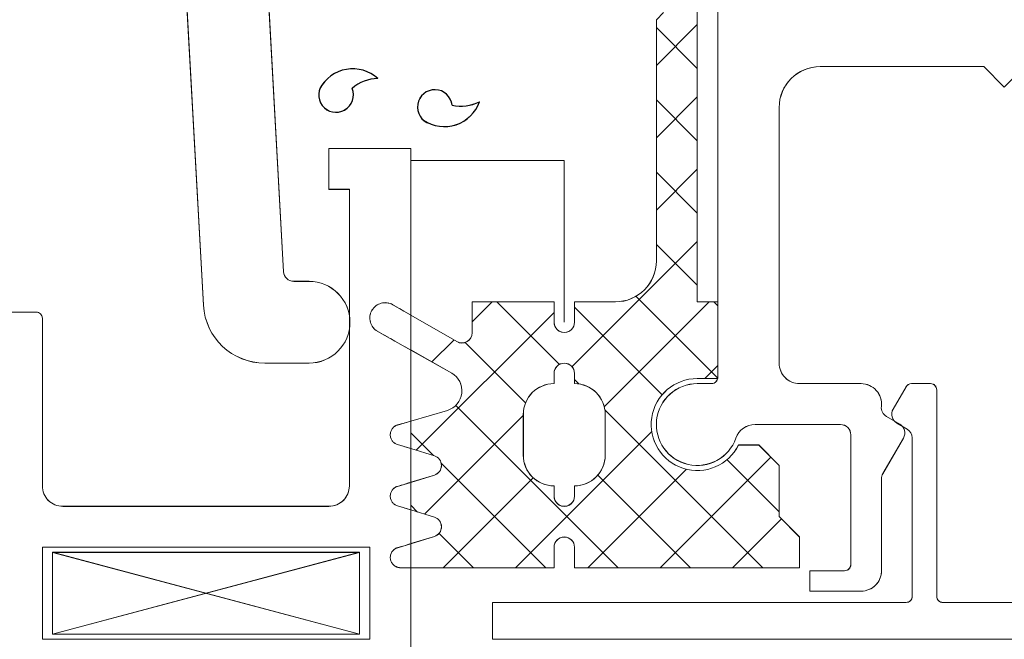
# Model space of a CAD drawing. Header units: inches. Extents: x -647532 to 3008597, y -136987 to 2557681.
# Tile 30 of 153: x 50083 to 50131, y 32522 to 32553. Entities that reach past the tile are written whole.
import ezdxf
from ezdxf import colors
from ezdxf.entities.mleader import LeaderData, LeaderLine
from ezdxf.enums import TextEntityAlignment as Align
from ezdxf.math import Vec2, Vec3

# ---------------------------------------------------------------- set-up
doc = ezdxf.new("R2010")
doc.units = ezdxf.units.IN
doc.header["$MEASUREMENT"] = 0
doc.linetypes.add('a_base _85_a_base _85_WEST PTB LVL 2 - FACADE$0$HIDDEN', pattern=[0.375, 0.25, -0.125])
doc.linetypes.add('BIAL-IT1I-KGD-001-IN-DWG-141 LEVEL 2 - OVERALL FIRE EXIT PLAN$0$HIDDEN', pattern=[9.525, 6.35, -3.175])
doc.layers.add('ARCH', color=8, linetype='Continuous')
for name, color, linetype, lineweight in [('FURN', 8, 'Continuous', 5), ('FURN-HATCH', 8, 'Continuous', 5), ('HAT', 8, 'Continuous', 5), ('YD-EXTERNAL 1', 8, 'Continuous', 5), ('YD-EXTERNAL 4', 8, 'Continuous', 5)]:
    doc.layers.add(name, color=color, linetype=linetype, lineweight=lineweight)
doc.styles.add('ARIAL', font='arial.ttf')
doc.styles.get("Standard").update_dxf_attribs({"font": 'arial.ttf'})

# ---------------------------------------------------------------- blocks, each defined once
blk = doc.blocks.new('BIAL-IT1I-KGD-001-IN-DWG-141 LEVEL 2 - OVERALL FIRE EXIT PLAN$0$CW LAYOUT')
at = {"linetype": 'ByBlock'}
for p, q in [((4040, 68.76), (4040, 166.76)), ((4038.2, 160.756), (4038.2, 90.76)), ((4012, 94.76), (4013, 93.76)), ((4013, 93.76), (4012, 92.76)), ((4012, 92.76), (4012, 84.76)), ((4037.9, 90.46), (4027.8, 90.46)), ((4027.5, 90.16), (4027.5, 89.221)), ((4029.433, 88.509), (4029.722, 89.01)), ((4030.155, 89.26), (4037.9, 89.26)), ((4027.65, 88.961), (4028.75, 88.326)), ((4029.105, 88), (4029.479, 88.649)), ((4030.162, 88.832), (4031.902, 87.827)), ((4038.2, 88.96), (4038.2, 68.76)), ((4032.152, 87.76), (4036.65, 87.76)), ((4027.5, 83.76), (4027.5, 86.76)), ((4037.65, 86.76), (4037.65, 84.26)), ((4036.35, 86.26), (4030, 86.26)), ((4029.5, 85.76), (4029.5, 81.588)), ((4036.65, 84.26), (4036.65, 85.96)), ((4037.65, 84.26), (4036.65, 84.26)), ((4014, 82.76), (4026.5, 82.76)), ((4027.2, 79.76), (4008, 79.76)), ((4027.5, 78.76), (4027.5, 79.46)), ((4038.2, 68.76), (4040, 68.76)), ((4042, 64.76), (4016, 64.76)), ((4016, 64.76), (4016, 60.76)), ((4035.5, 46.76), (4035.5, 62.76)), ((4035.5, 62.76), (4040, 62.76)), ((4040, 62.76), (4040, 46.76)), ((4018, 60.76), (4018, 61.76)), ((4018, 61.76), (4032.5, 61.76)), ((4016, 60.76), (4018, 60.76)), ((4033.5, 60.76), (4033.5, 47.76)), ((4032.5, 46.76), (4024.3, 46.76)), ((4040, 46.76), (4035.5, 46.76)), ((4024, 46.46), (4024, 45.06))]:
    blk.add_line(p, q, dxfattribs=at)
at = {"linetype": 'Continuous'}
for p, q in [((4035, 83.76), (4034, 82.76)), ((4035, 83.76), (4034, 82.76)), ((4036.5, 83.76), (4035, 83.76)), ((4036.5, 83.76), (4035, 83.76)), ((4036.5, 72.76), (4036.5, 83.76)), ((4036.5, 72.76), (4036.5, 83.76)), ((4031.5, 82.76), (4030.5, 81.76)), ((4031.5, 82.76), (4030.5, 81.76)), ((4034, 82.76), (4031.5, 82.76)), ((4034, 82.76), (4031.5, 82.76)), ((4030.5, 81.76), (4030.5, 80.776)), ((4030.5, 81.76), (4030.5, 80.776)), ((4027.25, 79.76), (4023.5, 79.76)), ((4023.5, 79.76), (4023.5, 78.76)), ((4027.25, 79.76), (4023.5, 79.76)), ((4023.5, 79.76), (4023.5, 78.76)), ((4027.25, 78.76), (4027.25, 79.76)), ((4027.25, 78.76), (4027.25, 79.76)), ((4023.5, 78.76), (4008.5, 78.76)), ((4023.5, 78.76), (4008.5, 78.76)), ((4009.707, 76.76), (4009.352, 77.115)), ((4009.707, 76.76), (4009.352, 77.115)), ((4021.5, 76.76), (4009.707, 76.76)), ((4021.5, 76.76), (4009.707, 76.76)), ((4023.5, 72.76), (4023.5, 74.76)), ((4023.5, 72.76), (4023.5, 74.76)), ((4031, 74.26), (4029, 74.26)), ((4031, 74.26), (4029, 74.26)), ((4023.5, 72.76), (4024.5, 72.76)), ((4023.5, 72.76), (4024.5, 72.76)), ((4027.5, 72.76), (4027, 72.76)), ((4027.5, 72.76), (4027, 72.76)), ((4033, 72.76), (4032.5, 72.76)), ((4033, 72.76), (4032.5, 72.76)), ((4035.5, 72.76), (4036.5, 72.76)), ((4035.5, 72.76), (4036.5, 72.76)), ((4023.5, 67.76), (4023.5, 71.76)), ((4023.5, 71.76), (4024.5, 71.76)), ((4023.5, 67.76), (4023.5, 71.76)), ((4023.5, 71.76), (4024.5, 71.76)), ((4033, 71.76), (4032.5, 71.76)), ((4033, 71.76), (4032.5, 71.76)), ((4036.5, 71.76), (4035.5, 71.76)), ((4036.5, 71.76), (4035.5, 71.76)), ((4036.5, 64.76), (4036.5, 71.76)), ((4036.5, 64.76), (4036.5, 71.76)), ((4031, 70.26), (4029, 70.26)), ((4031, 70.26), (4029, 70.26)), ((4023.5, 67.76), (4025.013, 67.76)), ((4023.5, 67.76), (4025.013, 67.76)), ((4024.147, 64.76), (4025.446, 67.01)), ((4024.147, 64.76), (4025.446, 67.01)), ((4025.857, 64.76), (4026.985, 66.761)), ((4025.857, 64.76), (4026.985, 66.761)), ((4029.333, 64.76), (4028.808, 66.552)), ((4029.333, 64.76), (4028.808, 66.552)), ((4030.674, 64.76), (4031.026, 65.918)), ((4030.674, 64.76), (4031.026, 65.918)), ((4032.326, 64.76), (4031.974, 65.918)), ((4032.326, 64.76), (4031.974, 65.918)), ((4033.674, 64.76), (4034.026, 65.918)), ((4033.674, 64.76), (4034.026, 65.918))]:
    blk.add_line(p, q, dxfattribs=at)
at = {"lineweight": -3, "ltscale": 1000}
for p, q in [((4031.217, 80.214), (4033.763, 82.76)), ((4031.217, 80.214), (4033.763, 82.76)), ((4034.113, 82.873), (4036.5, 80.487)), ((4034.113, 82.873), (4036.5, 80.487)), ((4031.095, 82.356), (4036.5, 76.951)), ((4031.095, 82.356), (4036.5, 76.951)), ((4028.783, 74.244), (4036.5, 81.961)), ((4028.783, 74.244), (4036.5, 81.961)), ((4023.23, 75.763), (4027.228, 79.76)), ((4023.23, 75.763), (4027.228, 79.76)), ((4023.5, 79.568), (4023.692, 79.76)), ((4023.5, 79.568), (4023.692, 79.76)), ((4026.62, 79.76), (4027.25, 79.13)), ((4026.62, 79.76), (4027.25, 79.13)), ((4023.5, 79.344), (4028.63, 74.214)), ((4023.5, 79.344), (4028.63, 74.214)), ((4009.942, 78.76), (4011.942, 76.76)), ((4009.942, 78.76), (4011.942, 76.76)), ((4010.086, 76.76), (4012.086, 78.76)), ((4010.086, 76.76), (4012.086, 78.76)), ((4013.478, 78.76), (4015.478, 76.76)), ((4013.478, 78.76), (4015.478, 76.76)), ((4013.621, 76.76), (4015.621, 78.76)), ((4013.621, 76.76), (4015.621, 78.76)), ((4017.013, 78.76), (4019.013, 76.76)), ((4017.013, 78.76), (4019.013, 76.76)), ((4017.157, 76.76), (4019.157, 78.76)), ((4017.157, 76.76), (4019.157, 78.76)), ((4020.549, 78.76), (4026.549, 72.76)), ((4020.549, 78.76), (4026.549, 72.76)), ((4020.692, 76.76), (4022.692, 78.76)), ((4020.692, 76.76), (4022.692, 78.76)), ((4031.975, 73.9), (4036.5, 78.426)), ((4031.975, 73.9), (4036.5, 78.426)), ((4031.686, 78.229), (4036.5, 73.415)), ((4031.686, 78.229), (4036.5, 73.415)), ((4023.763, 72.76), (4028.046, 77.043)), ((4023.763, 72.76), (4028.046, 77.043)), ((4029.844, 76.536), (4033.62, 72.76)), ((4029.844, 76.536), (4033.62, 72.76)), ((4034.37, 72.76), (4036.5, 74.89)), ((4034.37, 72.76), (4036.5, 74.89)), ((4026.549, 72.76), (4026.672, 72.637)), ((4026.549, 72.76), (4026.672, 72.637)), ((4027.299, 72.76), (4027.516, 72.977)), ((4027.299, 72.76), (4027.516, 72.977)), ((4028.568, 66.958), (4034.37, 72.76)), ((4028.568, 66.958), (4034.37, 72.76)), ((4033.62, 72.76), (4036.5, 69.88)), ((4033.62, 72.76), (4036.5, 69.88)), ((4023.5, 68.961), (4026.561, 72.022)), ((4023.5, 68.961), (4026.561, 72.022)), ((4024.013, 71.76), (4030.753, 65.02)), ((4024.013, 71.76), (4030.753, 65.02)), ((4031.394, 66.249), (4036.5, 71.355)), ((4031.394, 66.249), (4036.5, 71.355)), ((4032.102, 70.742), (4036.5, 66.344)), ((4032.102, 70.742), (4036.5, 66.344)), ((4025.489, 67.415), (4028.442, 70.368)), ((4025.489, 67.415), (4028.442, 70.368)), ((4029.049, 70.26), (4033.878, 65.431)), ((4029.049, 70.26), (4033.878, 65.431)), ((4023.5, 68.738), (4024.478, 67.76)), ((4023.5, 68.738), (4024.478, 67.76)), ((4034.823, 66.142), (4036.5, 67.819)), ((4034.823, 66.142), (4036.5, 67.819)), ((4025.366, 66.872), (4026.441, 65.797)), ((4025.366, 66.872), (4026.441, 65.797)), ((4029.906, 64.76), (4031.009, 65.864)), ((4029.906, 64.76), (4031.009, 65.864)), ((4033.441, 64.76), (4033.776, 65.095)), ((4033.441, 64.76), (4033.776, 65.095))]:
    blk.add_line(p, q, dxfattribs=at)
for p, q in [((4016.587, 72.26), (4016.587, 64.76)), ((4024.5, 72.26), (4016.587, 72.26)), ((4027.5, 71.76), (4027, 71.76)), ((4027.5, 71.76), (4027, 71.76)), ((4035.326, 64.76), (4034.974, 65.918)), ((4035.326, 64.76), (4034.974, 65.918)), ((4035.75, 62.26), (4039.75, 47.26)), ((4039.75, 62.26), (4035.75, 47.26)), ((4039.75, 62.26), (4035.75, 62.26)), ((4035.75, 62.26), (4035.75, 47.26)), ((4039.75, 47.26), (4039.75, 62.26)), ((4022.5, 59.79), (4022.5, 59.047)), ((4026.5, 57.628), (4026.5, 59.79)), ((4022.028, 58.548), (4008.472, 57.795)), ((4008.5, 53.79), (4023.666, 54.633)), ((4035.75, 47.26), (4039.75, 47.26))]:
    blk.add_line(p, q)
at = {"linetype": 'BIAL-IT1I-KGD-001-IN-DWG-141 LEVEL 2 - OVERALL FIRE EXIT PLAN$0$HIDDEN'}
for p, q in [((4023.642, 63.885), (4024.147, 64.76)), ((4023.642, 63.885), (4024.147, 64.76)), ((4024.93, 63.116), (4025.857, 64.76)), ((4024.93, 63.116), (4025.857, 64.76)), ((4029.523, 64.109), (4029.333, 64.76)), ((4029.523, 64.109), (4029.333, 64.76)), ((4030.477, 64.109), (4030.674, 64.76)), ((4030.477, 64.109), (4030.674, 64.76)), ((4032.523, 64.109), (4032.326, 64.76)), ((4032.523, 64.109), (4032.326, 64.76)), ((4033.477, 64.109), (4033.674, 64.76)), ((4033.477, 64.109), (4033.674, 64.76)), ((4035.52, 64.121), (4035.326, 64.76)), ((4035.52, 64.121), (4035.326, 64.76)), ((4036.5, 64.26), (4036.5, 64.76)), ((4036.5, 64.26), (4036.5, 64.76))]:
    blk.add_line(p, q, dxfattribs=at)
at = {"linetype": 'ByBlock'}
for centre, radius, start, end in [((4027.8, 90.16), 0.3, 90, 180), ((4037.9, 90.76), 0.3, 270, 0), ((4027.8, 89.221), 0.3, 180, 240), ((4030.155, 88.76), 0.5, 90, 150), ((4037.9, 88.96), 0.3, 0, 90), ((4029.912, 88.399), 0.5, 60, 150), ((4029, 88.759), 0.5, 240, 330), ((4028.5, 86.76), 1, 83.4171, 180), ((4028.672, 88.25), 0.5, 263.4171, 330), ((4032.152, 88.26), 0.5, 240, 270), ((4036.65, 86.76), 1, 360, 90), ((4030, 85.76), 0.5, 90, 180), ((4036.35, 85.96), 0.3, 0, 90), ((4014, 84.76), 2, 180, 270), ((4026.5, 83.76), 1, 270, 0), ((4030.5, 81.588), 1, 180, 250.5288), ((4029.5, 78.76), 2, 179.9951, 70.5288), ((4027.2, 79.46), 0.3, 360, 90), ((4032.5, 60.76), 1, 0, 90), ((4032.5, 47.76), 1, 270, 360), ((4024.3, 46.46), 0.3, 90, 180)]:
    blk.add_arc(centre, radius, start, end, dxfattribs=at)
at = {"linetype": 'Continuous'}
for centre, radius, start, end in [((4029.5, 78.76), 2.25, 180, 63.6122), ((4029.5, 78.76), 2.25, 180, 63.6122), ((4021.5, 74.76), 2, 0.0028, 90.0028), ((4021.5, 74.76), 2, 0.0028, 90.0028), ((4029, 72.76), 1.5, 90, 180), ((4029, 72.76), 1.5, 90, 180), ((4031, 72.76), 1.5, 0, 90), ((4031, 72.76), 1.5, 0, 90), ((4024.5, 72.26), 0.5, 270, 90), ((4024.5, 72.26), 0.5, 270, 90), ((4033, 72.26), 0.5, 270, 90), ((4033, 72.26), 0.5, 270, 90), ((4035.5, 72.26), 0.5, 90, 270), ((4035.5, 72.26), 0.5, 90, 270), ((4029, 71.76), 1.5, 180, 270), ((4029, 71.76), 1.5, 180, 270), ((4031, 71.76), 1.5, 270, 0), ((4031, 71.76), 1.5, 270, 0), ((4025.013, 67.26), 0.5, 330, 90), ((4025.013, 67.26), 0.5, 330, 90), ((4027.851, 66.261), 1, 16.8813, 150), ((4027.851, 66.261), 1, 16.8813, 150), ((4031.5, 65.76), 0.5, 18.4349, 161.5651), ((4031.5, 65.76), 0.5, 18.4349, 161.5651), ((4034.5, 65.76), 0.5, 18.4349, 161.5651), ((4034.5, 65.76), 0.5, 18.4349, 161.5651)]:
    blk.add_arc(centre, radius, start, end, dxfattribs=at)
for centre, radius, start, end in [((4027, 72.26), 0.5, 90, 270), ((4027, 72.26), 0.5, 90, 270), ((4024.5, 59.79), 2, 360, 180), ((4022, 59.047), 0.5, 273.1798, 360), ((4023.5, 57.628), 3, 273.1798, 360)]:
    blk.add_arc(centre, radius, start, end)
at = {"lineweight": -3, "ltscale": 1000}
for centre, radius, start, end in [((4013.111, 66.401), 1.82, 326.2804, 70.4947), ((4011.884, 67.21), 2.046, 347.8467, 26.2874), ((4013.111, 66.401), 1.82, 326.2804, 70.4947), ((4011.884, 67.21), 2.046, 347.8467, 26.2874), ((4013.975, 65.936), 0.848, 96.1298, 343.4419), ((4013.975, 65.936), 0.848, 96.1298, 343.4419), ((4013.926, 61.927), 1.82, 137.7226, 241.9369), ((4013.926, 61.927), 1.82, 137.7226, 241.9369), ((4014.624, 63.22), 2.046, 181.9299, 220.3706), ((4014.624, 63.22), 2.046, 181.9299, 220.3706), ((4013.384, 61.109), 0.848, 224.7754, 112.0875), ((4013.384, 61.109), 0.848, 224.7754, 112.0875)]:
    blk.add_arc(centre, radius, start, end, dxfattribs=at)
at = {"linetype": 'BIAL-IT1I-KGD-001-IN-DWG-141 LEVEL 2 - OVERALL FIRE EXIT PLAN$0$HIDDEN'}
for centre, radius, start, end in [((4030, 64.26), 0.5, 197.5898, 342.4102), ((4030, 64.26), 0.5, 197.5898, 342.4102), ((4033, 64.26), 0.5, 197.5898, 342.4102), ((4033, 64.26), 0.5, 197.5898, 342.4102), ((4036, 64.26), 0.5, 196.1728, 0), ((4036, 64.26), 0.5, 196.1728, 0), ((4024.292, 63.51), 0.75, 150, 330), ((4024.292, 63.51), 0.75, 150, 330)]:
    blk.add_arc(centre, radius, start, end, dxfattribs=at)
blk = doc.blocks.new('_TagSlot')
at = {"color": 0, "linetype": 'ByBlock', "lineweight": -2, "transparency": 16777216}
for p, q in [((-4, 4), (4, 4)), ((-4, -4), (4, -4))]:
    blk.add_line(p, q, dxfattribs=at)
for centre, start, end in [((-4, 0), 90, 270), ((4, 0), 270, 90)]:
    blk.add_arc(centre, 4, start, end, dxfattribs=at)
at = {"layer": 'FURN', "color": 0, "transparency": 16777216, "style": 'ARIAL'}
blk.add_attdef('M-01', text='', height=2.5, dxfattribs=at).set_placement((0, -1.5), align=Align.CENTER)
blk = doc.blocks.new('_DotSmall')
at = {"color": 0, "linetype": 'ByBlock', "const_width": 0.5}
blk.add_lwpolyline([(-0.0625, 0, 1), (0.0625, 0, 1)], format="xyb", close=True, dxfattribs=at)
blk = doc.blocks.new('ARCH')
at = {"layer": 'HAT'}
h = blk.add_hatch(dxfattribs=at)
h.set_pattern_fill('ANSI32', color=256, scale=50)
h.set_pattern_definition([(45, (76894.55, 12639.06), (-336.7596, 336.7596), []), (45, (77119.05, 12639.06), (-336.7596, 336.7596), [])])
h.paths.add_polyline_path([(54520.606, 30779.057), (54520.606, 20892.366), (50121.851, 20892.366), (50121.851, 36450.363), (53690.606, 36450.363), (53690.606, 35062.363), (53955.606, 35062.363), (53955.606, 30779.057)])
at = {"layer": 'YD-EXTERNAL 4', "linetype": 'Continuous'}
for p, q in [((50113.61, 32552.658), (50113.965, 32553.014)), ((50109.111, 32545.778), (50101.611, 32545.778)), ((50109.111, 32537.866), (50109.111, 32545.778)), ((50104.611, 32538.866), (50108.611, 32538.866)), ((50104.611, 32538.866), (50108.611, 32538.866)), ((50104.611, 32538.866), (50104.611, 32537.352)), ((50108.611, 32538.866), (50108.611, 32537.866)), ((50109.611, 32538.866), (50109.611, 32537.866)), ((50101.611, 32538.218), (50103.861, 32536.919)), ((50101.611, 32536.509), (50103.612, 32535.38)), ((50108.611, 32534.866), (50108.611, 32535.366)), ((50101.611, 32533.033), (50103.402, 32533.557)), ((50101.611, 32533.033), (50103.402, 32533.557)), ((50107.111, 32531.366), (50107.111, 32533.366)), ((50101.611, 32531.691), (50102.769, 32531.34)), ((50101.611, 32531.691), (50102.769, 32531.34)), ((50101.611, 32530.04), (50102.769, 32530.391)), ((50101.611, 32530.04), (50102.769, 32530.391)), ((50108.611, 32529.366), (50108.611, 32529.866)), ((50109.611, 32529.366), (50109.611, 32529.866)), ((50101.611, 32528.691), (50102.769, 32528.34)), ((50101.611, 32528.691), (50102.769, 32528.34)), ((50101.611, 32527.04), (50102.769, 32527.391)), ((50101.611, 32527.04), (50102.769, 32527.391)), ((50099.111, 32526.616), (50084.111, 32522.616)), ((50099.111, 32522.616), (50084.111, 32526.616))]:
    blk.add_line(p, q, dxfattribs=at)
at = {"layer": 'YD-EXTERNAL 4', "linetype": 'a_base _85_a_base _85_WEST PTB LVL 2 - FACADE$0$HIDDEN'}
for p, q in [((50100.735, 32538.724), (50101.611, 32538.218)), ((50100.735, 32538.724), (50101.611, 32538.218)), ((50099.967, 32537.435), (50101.611, 32536.509)), ((50100.959, 32532.842), (50101.611, 32533.033)), ((50100.959, 32531.889), (50101.611, 32531.691)), ((50100.959, 32531.889), (50101.611, 32531.691)), ((50100.959, 32529.842), (50101.611, 32530.04)), ((50100.959, 32529.842), (50101.611, 32530.04)), ((50100.959, 32528.889), (50101.611, 32528.691)), ((50100.971, 32526.846), (50101.611, 32527.04)), ((50100.971, 32526.846), (50101.611, 32527.04))]:
    blk.add_line(p, q, dxfattribs=at)
at = {"layer": 'YD-EXTERNAL 4', "linetype": 'Continuous', "flags": 128}
for points in [[(50089.141, 32562.366), (50088.641, 32561.866), (50088.641, 32559.866, -0.414214), (50087.641, 32558.866), (50083.841, 32558.866), (50083.841, 32560.366), (50083.641, 32560.366, 0.414214), (50082.641, 32559.366), (50082.641, 32557.366), (50090.141, 32557.366, -0.414214), (50090.641, 32556.866), (50090.641, 32553.866), (50091.483, 32538.699, 0.39805), (50094.478, 32535.866), (50096.641, 32535.866, 1), (50096.641, 32539.866), (50095.897, 32539.866, -0.39805), (50095.398, 32540.338), (50094.645, 32553.893, -0.013876), (50094.641, 32554.06), (50094.641, 32571.366), (50090.641, 32571.366), (50090.641, 32567.866, -0.414214)], [(50131.61, 32550.366), (50130.61, 32549.366), (50129.61, 32550.366), (50121.61, 32550.366, 0.414214), (50119.61, 32548.366), (50119.61, 32535.866, 0.414214), (50120.61, 32534.866), (50123.61, 32534.866, -0.44828), (50124.604, 32533.751, 0.298982), (50124.85, 32533.261), (50125.499, 32532.886, -0.414214), (50125.682, 32532.203), (50124.677, 32530.463, 0.131652), (50124.61, 32530.213), (50124.61, 32525.716, -0.414214), (50123.61, 32524.716), (50121.11, 32524.716), (50121.11, 32525.716), (50122.81, 32525.716, 0.414214), (50123.11, 32526.016), (50123.11, 32532.366, 0.414214), (50122.61, 32532.866), (50118.439, 32532.866, 0.317837), (50117.496, 32532.199, -1.931954), (50115.611, 32534.866), (50116.31, 32534.866, 0.414214), (50116.61, 32535.166), (50116.61, 32554.366, 0.414214)], [(50101.611, 32525.866), (50108.611, 32525.866), (50108.611, 32526.866, -1), (50109.611, 32526.866), (50109.611, 32525.866), (50120.611, 32525.866), (50120.611, 32527.366), (50119.611, 32528.366), (50119.611, 32530.866), (50118.611, 32531.866), (50117.626, 32531.866, -1.79687), (50115.61, 32535.116), (50116.61, 32535.116), (50116.61, 32538.866), (50115.61, 32538.866), (50115.61, 32553.866)], [(50109.611, 32538.866), (50111.611, 32538.866, 0.414214), (50113.61, 32540.866), (50113.61, 32552.658)], [(50101.61, 32520.366), (50101.61, 32546.366), (50097.61, 32546.366), (50097.61, 32544.366), (50098.61, 32544.366), (50098.61, 32529.866, -0.414214), (50097.61, 32528.866), (50084.61, 32528.866, -0.414214), (50083.61, 32529.866), (50083.61, 32538.066, 0.414214), (50083.31, 32538.366), (50081.91, 32538.366, 0.414214), (50081.61, 32538.066), (50081.61, 32522.666, -0.414214), (50081.31, 32522.366), (50076.41, 32522.366, -0.414214), (50076.11, 32522.666), (50076.11, 32549.366, 0.414214), (50073.11, 32552.366), (50051.3, 32552.366), (50035.85, 32550.366)], [(50109.611, 32529.866, 0.414214), (50111.111, 32531.366), (50111.111, 32533.366, 0.414214), (50109.611, 32534.866), (50109.611, 32535.366)]]:
    blk.add_lwpolyline(points, format="xyb", dxfattribs=at)
blk.add_lwpolyline([(50198.106, 32524.666, -0.414214), (50197.606, 32524.166), (50127.611, 32524.166, -0.414214), (50127.311, 32524.466), (50127.311, 32534.566, 0.414214), (50127.011, 32534.866), (50126.072, 32534.866, 0.267949), (50125.812, 32534.716), (50125.177, 32533.616, 0.414214), (50125.36, 32532.933), (50125.861, 32532.643, -0.267949), (50126.111, 32532.21), (50126.111, 32524.466, -0.414214), (50125.811, 32524.166), (50105.611, 32524.166), (50105.611, 32522.366), (50203.61, 32522.366), (50203.61, 32523.966), (50200.317, 32524.508, -0.86287), (50200.606, 32526.466, 1), (50200.606, 32527.966, 0.414214), (50198.106, 32525.466)], format="xyb", close=True, dxfattribs=at)
for points in [[(50099.61, 32522.366), (50083.61, 32522.366), (50083.61, 32526.866), (50099.61, 32526.866)], [(50084.111, 32522.616), (50099.111, 32522.616), (50099.111, 32526.616), (50084.111, 32526.616)]]:
    blk.add_lwpolyline(points, close=True, dxfattribs=at)
at = {"layer": 'YD-EXTERNAL 4', "linetype": 'a_base _85_a_base _85_WEST PTB LVL 2 - FACADE$0$HIDDEN', "flags": 128}
blk.add_lwpolyline([(50101.111, 32525.866, -0.867964), (50100.971, 32526.846)], format="xyb", dxfattribs=at)
blk.add_lwpolyline([(50101.11, 32525.866), (50101.611, 32525.866)], dxfattribs=at)
at = {"layer": 'YD-EXTERNAL 4', "linetype": 'Continuous'}
for centre, radius, start, end in [((50098.777, 32548.44), 1.82, 47.7226, 151.9369), ((50097.959, 32548.981), 0.848, 134.7754, 22.0875), ((50100.07, 32547.741), 2.046, 91.9299, 130.3706), ((50102.786, 32548.391), 0.848, 6.1298, 253.4419), ((50103.251, 32549.255), 1.82, 236.2804, 340.4947), ((50104.061, 32550.482), 2.046, 257.8467, 296.2874), ((50109.111, 32537.866), 0.5, 180, 0), ((50104.111, 32537.352), 0.5, 240, 0), ((50109.111, 32535.366), 0.5, 0, 180), ((50103.112, 32534.514), 1, 286.8813, 60), ((50108.611, 32533.366), 1.5, 90, 180), ((50102.611, 32530.866), 0.5, 288.4349, 71.5651), ((50108.611, 32531.366), 1.5, 180, 270), ((50109.111, 32529.366), 0.5, 180, 0), ((50102.611, 32527.866), 0.5, 288.4349, 71.5651)]:
    blk.add_arc(centre, radius, start, end, dxfattribs=at)
at = {"layer": 'YD-EXTERNAL 4', "linetype": 'a_base _85_a_base _85_WEST PTB LVL 2 - FACADE$0$HIDDEN'}
for centre, radius, start, end in [((50100.36, 32538.074), 0.75, 60, 240), ((50101.111, 32532.366), 0.5, 107.5898, 252.4102), ((50101.111, 32529.366), 0.5, 107.5898, 252.4102)]:
    blk.add_arc(centre, radius, start, end, dxfattribs=at)
at = {"layer": 'YD-EXTERNAL 1', "rotation": 269.9999999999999}
blk.add_blockref('BIAL-IT1I-KGD-001-IN-DWG-141 LEVEL 2 - OVERALL FIRE EXIT PLAN$0$CW LAYOUT', (50036.85, 36562.363), dxfattribs=at)
at = {"layer": 'FURN-HATCH', "linetype": 'Continuous'}
ml = blk.add_multileader_block('Standard', dxfattribs=at)
ml.set_content('_TagSlot', color=256, scale=-11.71875)
ml.set_attribute('M-01', 'VNR1', width=0)
ml.set_leader_properties(color=256, linetype='ByLayer', lineweight=-1)
ml.set_arrow_properties(name='DOTSMALL')
ml.build(insert=Vec2(0, 0))
ml.multileader.update_dxf_attribs({"dogleg_length": 115.809, "arrow_head_size": 28.235})
ctx = ml.context
ctx.base_point, ctx.char_height, ctx.arrow_head_size, ctx.landing_gap_size, ctx.plane_origin = Vec3(101476.346, 52296.962), 200, 28.235, 4, Vec3(100757.024, 52076.672)
notes = []
notes.append((ctx, [(0, (0, 0, 0), (0, 0), (1, 0), 1, [])]))
ctx.block.insert, ctx.block.rotation, ctx.block.scale = Vec3(101570.096, 52296.962), 3.141593, Vec3(-11.71875, 11.71875, 11.71875)
ml = blk.add_multileader_block('Standard', dxfattribs=at)
ml.set_content('_TagSlot', color=256, scale=-11.71875)
ml.set_attribute('M-01', 'VNR1', width=0)
ml.set_leader_properties(color=256, linetype='ByLayer', lineweight=-1)
ml.set_arrow_properties(name='DOTSMALL')
ml.build(insert=Vec2(0, 0))
ml.multileader.update_dxf_attribs({"dogleg_length": 115.809, "arrow_head_size": 28.235})
ctx = ml.context
ctx.base_point, ctx.char_height, ctx.arrow_head_size, ctx.landing_gap_size, ctx.plane_origin = Vec3(97954.669, 52254.917), 200, 28.235, 4, Vec3(97235.347, 52034.627)
notes.append((ctx, [(0, (0, 0, 0), (0, 0), (1, 0), 1, [])]))
ctx.block.insert, ctx.block.rotation, ctx.block.scale = Vec3(98048.419, 52254.917), 3.141593, Vec3(-11.71875, 11.71875, 11.71875)
ml = blk.add_multileader_block('Standard', dxfattribs=at)
ml.set_content('_TagSlot', color=256, scale=-11.71875)
ml.set_attribute('M-01', 'VNR1', width=0)
ml.set_leader_properties(color=256, linetype='ByLayer', lineweight=-1)
ml.set_arrow_properties(name='DOTSMALL')
ml.build(insert=Vec2(0, 0))
ml.multileader.update_dxf_attribs({"dogleg_length": 115.809, "arrow_head_size": 28.235})
ctx = ml.context
ctx.base_point, ctx.char_height, ctx.arrow_head_size, ctx.landing_gap_size, ctx.plane_origin = Vec3(99751.234, 51693.272), 200, 28.235, 4, Vec3(99031.911, 51472.982)
notes.append((ctx, [(0, (0, 0, 0), (0, 0), (1, 0), 1, [])]))
ctx.block.insert, ctx.block.rotation, ctx.block.scale = Vec3(99844.984, 51693.272), 3.141593, Vec3(-11.71875, 11.71875, 11.71875)
for ctx, leaders in notes:
    for number, flags, end, landing, length, lines in leaders:
        leader = LeaderData()
        leader.index, (leader.has_last_leader_line, leader.has_dogleg_vector, leader.attachment_direction) = number, flags
        leader.last_leader_point, leader.dogleg_vector, leader.dogleg_length = Vec3(end), Vec3(landing), length
        for number, points, colour, breaks in lines:
            line = LeaderLine()
            line.index, line.vertices, line.color, line.breaks = number, Vec3.list(points), colors.encode_raw_color(colour), breaks
            leader.lines.append(line)
        ctx.leaders.append(leader)

msp = doc.modelspace()

# ---------------------------------------------------------------- block references
at = {"layer": 'ARCH'}
msp.add_blockref('ARCH', (0, 0), dxfattribs=at)

doc.saveas('drawing.dxf')
